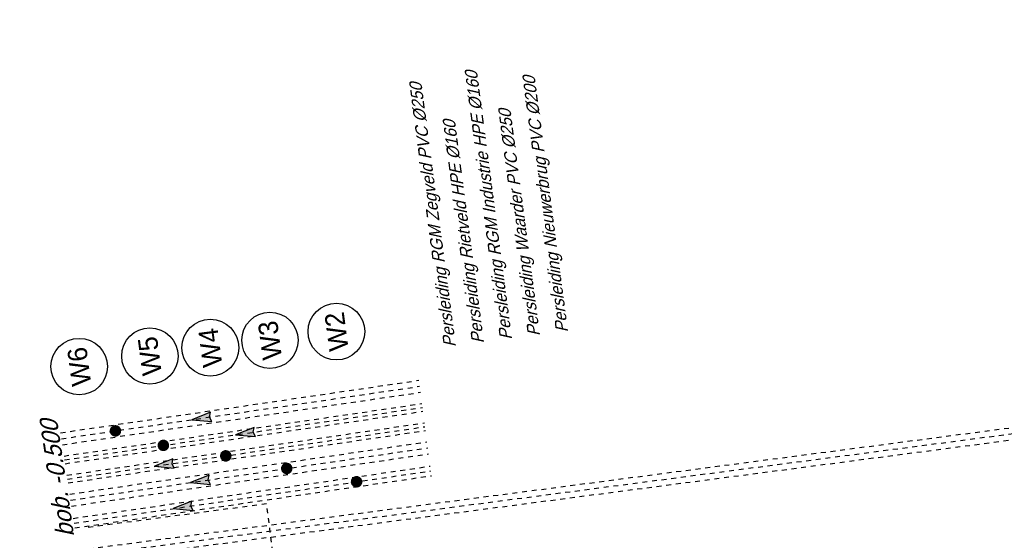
# Model space of a CAD drawing. Header units: metres. Extents: x 118052 to 118564, y 454784 to 455719.
# Tile 157 of 160: x 118475 to 118496, y 455401 to 455412. Entities that reach past the tile are written whole.
import ezdxf
from ezdxf.enums import TextEntityAlignment as Align

# ---------------------------------------------------------------- set-up
doc = ezdxf.new("R2010")
doc.units = ezdxf.units.M
doc.header["$LTSCALE"] = 0.5
for name, pattern in [('Tauw_HIDDEN2', [5.6, 4, -1.6]), ('Tauw_L_Center2', [6.4990000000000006, 4, -0.833, 0.833, -0.833]), ('Tauw_L_Center3', [4.338, 2.66, -0.556, 0.556, -0.5660000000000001])]:
    doc.linetypes.add(name, pattern=pattern)
for name, color, linetype in [('Koningsstal VIEUWPORT', 254, 'Continuous'), ('ZU_B_-_-L999---LW_PE-160_pgr17__18_^200~-_-----', 1, 'Continuous'), ('ZU_B_-_-L999---LW_pvc200_pgr00__18_^200~-_-----', 1, 'Continuous'), ('ZU_B_-_-L999---LW_pvc250_pgr00__18_^200~-_-----', 1, 'Continuous'), ('ZU_B_-_AL999---LW_PE-160_pgr17__18_^200~-_-----', 1, 'Continuous'), ('ZU_B_-_AL999---LW_PE-160_pgr17__20_^200~M_-----', 1, 'Continuous'), ('ZU_B_-_AL999---LW_pvc200_pgr00__18_^200~-_-----', 1, 'Continuous'), ('ZU_B_-_AL999---LW_pvc200_pgr00__18_^200~N_-----', 1, 'Continuous'), ('ZU_B_-_AL999---LW_pvc200_pgr00__20_^200~M_-----', 1, 'Continuous'), ('ZU_B_-_AL999---LW_pvc250_pgr00__18_^200~-_-----', 1, 'Continuous'), ('ZU_B_-_AL999---LW_pvc250_pgr00__20_^200~M_-----', 1, 'Continuous'), ('ZU_B_-_EL999---LW_PE-160_pgr17~H_-----', 1, 'Tauw_L_Center2'), ('ZU_B_-_EL999---LW_PE-160_pgr17~W_-----', 8, 'Tauw_HIDDEN2'), ('ZU_B_-_EL999---LW_pvc200_pgr00~H_-----', 1, 'Tauw_L_Center2'), ('ZU_B_-_EL999---LW_pvc200_pgr00~W_-----', 8, 'Tauw_HIDDEN2'), ('ZU_B_-_EL999---LW_pvc250_pgr00~H_-----', 1, 'Tauw_L_Center2'), ('ZU_B_-_EL999---LW_pvc250_pgr00~W_-----', 8, 'Tauw_HIDDEN2'), ('ZU_B_-_EL999---LX_onb250_sdr00~H_-----', 1, 'Tauw_L_Center2'), ('ZU_B_-_EL999---LX_onb250_sdr00~W_-----', 8, 'Tauw_HIDDEN2'), ('ZU_B_-_ML999---LW_PE-160_pgr17__20_^200~M_-----', 1, 'Continuous'), ('ZU_B_-_ML999---LW_PE-160_pgr17~-_-----', 1, 'Tauw_L_Center3'), ('ZU_B_-_ML999---LW_pvc200_pgr00__20_^200~M_-----', 1, 'Continuous'), ('ZU_B_-_ML999---LW_pvc200_pgr00~-_-----', 1, 'Tauw_L_Center2'), ('ZU_B_-_ML999---LW_pvc250_pgr00__20_^200~M_-----', 1, 'Continuous'), ('ZU_B_-_ML999---LW_pvc250_pgr00~-_-----', 1, 'Tauw_L_Center2'), ('ZU_N_-_EL999---LL_PE-90_sdr00~H_-----', 2, 'Tauw_L_Center2')]:
    doc.layers.add(name, color=color, linetype=linetype)
doc.styles.add('tcb_isocp', font='tcb_isocp.shx')

# ---------------------------------------------------------------- blocks, each defined once
blk = doc.blocks.new('zustrmr')
at = {"color": 0}
blk.add_line((1, 0.2400001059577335), (0, 0), dxfattribs=at)
for p, q in [((0, 0), (1, -0.2399998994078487)), ((0.9199999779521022, 0), (1, 0.2400001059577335)), ((1, -0.2399998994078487), (0.9199999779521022, 0))]:
    blk.add_line(p, q)
for points in [[(0, 0), (1, 0.2400001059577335), (0.9199999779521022, 0)], [(0, 0), (1, -0.2399998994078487), (0.9199999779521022, 0)]]:
    blk.add_solid(points, dxfattribs=at)
blk = doc.blocks.new('Leidingen')
at = {"layer": 'ZU_B_-_-L999---LW_PE-160_pgr17__18_^200~-_-----'}
for points in [[(-70116.5132370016, 13405.53925802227, 0, 95.99999999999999, 0), (-70116.51323706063, 13117.53925801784, 0, 0, 0), (-70116.51323710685, 11494.9231994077, 0, 0, 0), (-68927.04739212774, 11494.92319937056, 0, 0, 0)], [(-69716.46883015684, 13405.53925803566, 0, 95.99999999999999, 0), (-69716.46883027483, 13117.53925803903, 0, 0, 0), (-69716.46883016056, 12060.44583490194, 0, 0, 0), (-68927.0473921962, 12060.44583487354, 0, 0, 0)]]:
    blk.add_lwpolyline(points, format="xyseb", dxfattribs=at)
at = {"layer": 'ZU_B_-_-L999---LW_pvc200_pgr00__18_^200~-_-----'}
blk.add_lwpolyline([(-71036.61445968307, 13405.53925802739, 0, 95.99999999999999, 0), (-71036.6144597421, 13117.53925802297, 0, 0, 0), (-71036.61445980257, 10359.30516168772, 0, 0, 0), (-68927.04739225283, 10359.3051616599, 0, 0, 0)], format="xyseb", dxfattribs=at)
at = {"layer": 'ZU_B_-_-L999---LW_pvc250_pgr00__18_^200~-_-----'}
blk.add_lwpolyline([(-70556.5620845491, 13405.53925805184, 0, 95.99999999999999, 0), (-70556.56208467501, 13117.53925799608, 0, 0, 0), (-70556.56208467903, 10915.94424506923, 0, 0, 0), (-68927.04739212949, 10915.94424511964, 0, 0, 0)], format="xyseb", dxfattribs=at)
at = {"layer": 'ZU_B_-_-L999---LW_pvc250_pgr00__18_^200~-_-----', "flags": 128}
blk.add_lwpolyline([(-69276.41998266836, 13405.53925801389, 0, 95.99999999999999, 0), (-69276.41998278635, 13117.53925801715, 0, 0, 0), (-69276.41998278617, 12641.49682411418, 0, 0, 0), (-68927.04739212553, 12641.49682408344, 0, 0, 0)], format="xyseb", dxfattribs=at)
at = {"layer": 'ZU_B_-_EL999---LW_PE-160_pgr17~H_-----'}
for points in [[(-70228.48442416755, 20856.21346831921), (-70116.5132370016, 13405.53925802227)], [(-69828.54206936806, 20863.0041117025), (-69716.46883015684, 13405.53925803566)]]:
    blk.add_lwpolyline(points, dxfattribs=at)
at = {"layer": 'ZU_B_-_EL999---LW_PE-160_pgr17~W_-----'}
for points in [[(-70308.47539162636, 20855.01133774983), (-70196.50420456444, 13404.33712734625)], [(-70148.49345666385, 20857.41559900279), (-70036.52226960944, 13406.74138860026)], [(-69908.53303693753, 20861.80198114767), (-69796.45979773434, 13404.33712736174)], [(-69748.55110198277, 20864.20624234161), (-69636.47786277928, 13406.74138861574)]]:
    blk.add_lwpolyline(points, dxfattribs=at)
at = {"layer": 'ZU_B_-_EL999---LW_pvc200_pgr00~H_-----'}
blk.add_lwpolyline([(-71148.34389423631, 20840.1270013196), (-71036.61445968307, 13405.53925802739)], dxfattribs=at)
at = {"layer": 'ZU_B_-_EL999---LW_pvc200_pgr00~W_-----'}
for points in [[(-71248.33260369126, 20838.62433805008), (-71136.60316908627, 13404.036594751)], [(-71048.3551849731, 20841.62966467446), (-70936.62575036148, 13407.04192125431)]]:
    blk.add_lwpolyline(points, dxfattribs=at)
at = {"layer": 'ZU_B_-_EL999---LW_pvc250_pgr00~H_-----'}
for points in [[(-70668.42101447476, 20848.74376067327), (-70556.5620845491, 13405.53925805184)], [(-69388.6054790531, 20870.47381940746), (-69276.41998266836, 13405.53925801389)]]:
    blk.add_lwpolyline(points, dxfattribs=at)
at = {"layer": 'ZU_B_-_EL999---LW_pvc250_pgr00~W_-----'}
for points in [[(-70793.40690123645, 20846.86543154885), (-70681.54797129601, 13403.66092892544)], [(-70543.43512785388, 20850.62208975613), (-70431.57619779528, 13407.41758711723)], [(-69513.59136581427, 20868.59549034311), (-69401.4058694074, 13403.66092894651)], [(-69263.61959230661, 20872.35214847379), (-69151.43409592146, 13407.41758714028)]]:
    blk.add_lwpolyline(points, dxfattribs=at)
at = {"layer": 'ZU_B_-_EL999---LX_onb250_sdr00~H_-----'}
blk.add_lwpolyline([(-158609.8018074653, -31857.9657226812), (-71837.71860789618, -29284.45153838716), (-71842.8553927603, 24814.93585108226)], dxfattribs=at)
at = {"layer": 'ZU_B_-_EL999---LX_onb250_sdr00~W_-----'}
for points in [[(-158613.5074679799, -31733.0206624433), (-71962.73013049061, -29163.1042062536), (-71967.85539329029, 24814.93585110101)], [(-158606.0961469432, -31982.91078291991), (-71712.70708531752, -29405.79887069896), (-71717.85539226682, 24814.93585112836)]]:
    blk.add_lwpolyline(points, dxfattribs=at)
at = {"layer": 'ZU_B_-_ML999---LW_PE-160_pgr17__20_^200~M_-----', "flags": 128}
for points in [[(-69797.60455297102, 18804.39098803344, 0, 0, 0), (-69917.58214395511, 18802.07201054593, 0, 91.82399999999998, 0), (-69908.43985158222, 18802.24871663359, 91.82399999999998, 169.728, 0), (-69882.4527054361, 18802.75100718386, 169.728, 221.712, 0), (-69843.50797938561, 18803.50374723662, 221.712, 240, 0), (-69797.60455297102, 18804.39098803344, 240, 221.712, 0), (-69751.70112663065, 18805.27822877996, 221.712, 169.728, 0), (-69712.75640063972, 18806.03096878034, 169.728, 91.82399999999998, 0), (-69686.7692545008, 18806.53325933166, 91.82399999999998, 0, 0), (-69677.62696194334, 18806.7099653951, 0, 0, 0), (-69797.60455297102, 18804.39098803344, 0, 0, 0), (-68514.45525878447, 18829.1922378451, 0, 0, 0)], [(-70178.88139688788, 17555.5786681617, 0, 0, 0), (-70298.87260412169, 17554.12601563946, 0, 91.82399999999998, 0), (-70289.7292740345, 17554.23670769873, 91.82399999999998, 169.728, 0), (-70263.73917854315, 17554.55135225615, 169.728, 221.712, 0), (-70224.79003267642, 17555.02288335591, 221.712, 240, 0), (-70178.88139688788, 17555.5786681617, 240, 221.712, 0), (-70132.97276090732, 17556.13445294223, 221.712, 169.728, 0), (-70094.02361524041, 17556.60598400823, 169.728, 91.82399999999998, 0), (-70068.03351962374, 17556.92062848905, 91.82399999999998, 0, 0), (-70058.8901896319, 17557.03132068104, 0, 0, 0), (-70178.88139688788, 17555.5786681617, 0, 0, 0), (-68511.72998118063, 17575.76174455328, 0, 0, 0)]]:
    blk.add_lwpolyline(points, format="xyseb", dxfattribs=at)
at = {"layer": 'ZU_B_-_ML999---LW_PE-160_pgr17__20_^200~M_-----'}
for centre, radius in [((-67933.32958352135, 18840.4244796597), 581.2342158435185), ((-67924.6218087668, 17582.86946668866), 587.1511950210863)]:
    blk.add_circle(centre, radius, dxfattribs=at)
at = {"layer": 'ZU_B_-_ML999---LW_pvc200_pgr00__20_^200~M_-----', "flags": 128}
blk.add_lwpolyline([(-71059.84759450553, 14951.49516726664, 0, 0, 0), (-71179.84708232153, 14951.14454445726, 0, 91.82399999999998, 0), (-71170.70312136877, 14951.17126188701, 91.82399999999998, 169.728, 0), (-71144.71123230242, 14951.24720685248, 169.728, 221.712, 0), (-71105.7593985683, 14951.36101904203, 221.712, 240, 0), (-71059.84759450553, 14951.49516726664, 240, 221.712, 0), (-71013.93579047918, 14951.62931555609, 221.712, 169.728, 0), (-70974.98395680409, 14951.74312775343, 169.728, 91.82399999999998, 0), (-70948.99206786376, 14951.81907267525, 91.82399999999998, 0, 0), (-70939.84810674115, 14951.84579008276, 0, 0, 0), (-71059.84759450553, 14951.49516726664, 0, 0, 0), (-68519.32469068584, 14958.91824298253, 0, 0, 0)], format="xyseb", dxfattribs=at)
at = {"layer": 'ZU_B_-_ML999---LW_pvc200_pgr00__20_^200~M_-----'}
blk.add_circle((-67933.99674653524, 14960.62849468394), 585.3304427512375, dxfattribs=at)
at = {"layer": 'ZU_B_-_ML999---LW_pvc250_pgr00__20_^200~M_-----', "flags": 128}
for points in [[(-69371.69432044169, 19745.18849989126, 0, 0, 0), (-69482.98225330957, 19700.29979276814, 0, 91.82399999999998, 0), (-69474.50211272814, 19703.72031228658, 91.82399999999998, 169.728, 0), (-69450.39714646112, 19713.44320619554, 169.728, 221.712, 0), (-69414.2730836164, 19728.01408053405, 221.712, 240, 0), (-69371.69432044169, 19745.18849989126, 240, 221.712, 0), (-69329.11555742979, 19762.36291920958, 221.712, 169.728, 0), (-69292.9914944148, 19776.93379358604, 169.728, 91.82399999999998, 0), (-69268.88652831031, 19786.65668751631, 91.82399999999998, 0, 0), (-69260.40638767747, 19790.07720696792, 0, 0, 0), (-69371.69432044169, 19745.18849989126, 0, 0, 0), (-68500.91657733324, 20096.42233193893, 0, 0, 0)], [(-70600.70850640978, 16343.08609013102, 0, 0, 0), (-70720.7085062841, 16343.08024172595, 0, 91.82399999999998, 0), (-70711.56450629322, 16343.08068728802, 91.82399999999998, 169.728, 0), (-70685.57250623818, 16343.08195413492, 169.728, 221.712, 0), (-70646.62050634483, 16343.08385252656, 221.712, 240, 0), (-70600.70850640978, 16343.08609013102, 240, 221.712, 0), (-70554.79650646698, 16343.08832779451, 221.712, 169.728, 0), (-70515.8445065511, 16343.09022624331, 169.728, 91.82399999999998, 0), (-70489.85250645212, 16343.09149302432, 91.82399999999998, 0, 0), (-70480.70850646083, 16343.09193864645, 0, 0, 0), (-70600.70850640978, 16343.08609013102, 0, 0, 0), (-68515.23096173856, 16343.18773141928, 0, 0, 0)]]:
    blk.add_lwpolyline(points, format="xyseb", dxfattribs=at)
at = {"layer": 'ZU_B_-_ML999---LW_pvc250_pgr00__20_^200~M_-----'}
for centre, radius in [((-67960.25003820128, 20314.50367568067), 582.9920918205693), ((-67933.99674641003, 16343.21605945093), 581.2342158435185)]:
    blk.add_circle(centre, radius, dxfattribs=at)
at = {"layer": 'ZU_N_-_EL999---LL_PE-90_sdr00~H_-----'}
for points in [[(-71270.64885842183, 16851.54103358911), (-71272.78120255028, 20638.23433266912)], [(-82692.09669958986, 16845.10944413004), (-71270.64885842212, 16851.54103352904)]]:
    blk.add_lwpolyline(points, dxfattribs=at)
at = {"layer": 'ZU_B_-_ML999---LW_PE-160_pgr17~-_-----'}
for p, xscale, yscale, zscale, rotation in [((-70201.26609790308, 19045.07895546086), 399.9999999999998, 399.9999999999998, 399.9999999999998, 270.8609950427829), ((-69775.00707673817, 17300.7324320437), 399.9999999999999, 399.9999999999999, 399.9999999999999, 270.8609950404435)]:
    blk.add_blockref('zustrmr', p, dxfattribs=dict(at, xscale=xscale, yscale=yscale, zscale=zscale, rotation=rotation))
at = {"layer": 'ZU_B_-_ML999---LW_pvc200_pgr00~-_-----', "xscale": 400, "yscale": 400, "zscale": 400, "rotation": 270.8609950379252}
blk.add_blockref('zustrmr', (-71117.29135607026, 18773.86021720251), dxfattribs=at)
at = {"layer": 'ZU_B_-_ML999---LW_pvc250_pgr00~-_-----'}
for p, xscale, yscale, zscale, rotation in [((-70630.81619417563, 18346.48159697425), 400.0000000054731, 400.0000000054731, 400.0000000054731, 270.8609950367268), ((-69347.75735037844, 18152.39869089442), 400, 400, 400, 270.8609950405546)]:
    blk.add_blockref('zustrmr', p, dxfattribs=dict(at, xscale=xscale, yscale=yscale, zscale=zscale, rotation=rotation))
at = {"layer": 'ZU_B_-_AL999---LW_PE-160_pgr17__18_^200~-_-----', "style": 'tcb_isocp', "oblique": 20.00023775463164}
for s, p in [('Persleiding Rietveld HPE %%129160', (-68567.04739201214, 11969.21088688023)), ('Persleiding RGM Industrie HPE %%129160', (-68567.04739189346, 11386.3564868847))]:
    blk.add_text(s, height=250, dxfattribs=at).set_placement(p)
at = {"layer": 'ZU_B_-_AL999---LW_PE-160_pgr17__20_^200~M_-----', "style": 'tcb_isocp'}
for s, p in [('W5', (-67933.32958352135, 18840.4244796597)), ('W4', (-67924.6218087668, 17582.86946668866))]:
    blk.add_text(s, height=399.9999999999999, dxfattribs=at).set_placement(p, align=Align.MIDDLE)
at = {"layer": 'ZU_B_-_AL999---LW_pvc200_pgr00__18_^200~-_-----', "style": 'tcb_isocp', "oblique": 20.00023775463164}
blk.add_text('Persleiding Nieuwerbrug PVC %%129200', height=250, dxfattribs=at).set_placement((-68567.04739189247, 10220.64768692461))
at = {"layer": 'ZU_B_-_AL999---LW_pvc200_pgr00__18_^200~N_-----', "style": 'tcb_isocp', "oblique": 20.00023775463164}
blk.add_text('bob. -0.500', height=359.9999999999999, rotation=0.8609948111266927, dxfattribs=at).set_placement((-71415.27083473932, 20870.81496651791))
at = {"layer": 'ZU_B_-_AL999---LW_pvc200_pgr00__20_^200~M_-----', "style": 'tcb_isocp'}
blk.add_text('W2', height=399.9999999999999, dxfattribs=at).set_placement((-67933.99674653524, 14960.62849468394), align=Align.MIDDLE)
at = {"layer": 'ZU_B_-_AL999---LW_pvc250_pgr00__18_^200~-_-----', "style": 'tcb_isocp', "oblique": 20.00023775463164}
for s, p in [('Persleiding RGM Zegveld PVC %%129250', (-68567.04739219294, 12553.86528691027)), ('Persleiding Waarder PVC %%129250', (-68567.04739195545, 10805.30208687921))]:
    blk.add_text(s, height=250, dxfattribs=at).set_placement(p)
at = {"layer": 'ZU_B_-_AL999---LW_pvc250_pgr00__20_^200~M_-----', "style": 'tcb_isocp'}
for s, p in [('W6', (-67960.25003820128, 20314.50367568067)), ('W3', (-67933.99674641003, 16343.21605945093))]:
    blk.add_text(s, height=399.9999999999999, dxfattribs=at).set_placement(p, align=Align.MIDDLE)

msp = doc.modelspace()

# ---------------------------------------------------------------- block references
at = {"layer": 'Koningsstal VIEUWPORT', "color": 6, "xscale": 0.0009975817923, "yscale": 0.0009975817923, "zscale": 0.0009975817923, "rotation": 97.46987594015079}
msp.add_blockref('Leidingen', (118487.8519961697, 455474.6886337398), dxfattribs=at)

doc.saveas('drawing.dxf')
